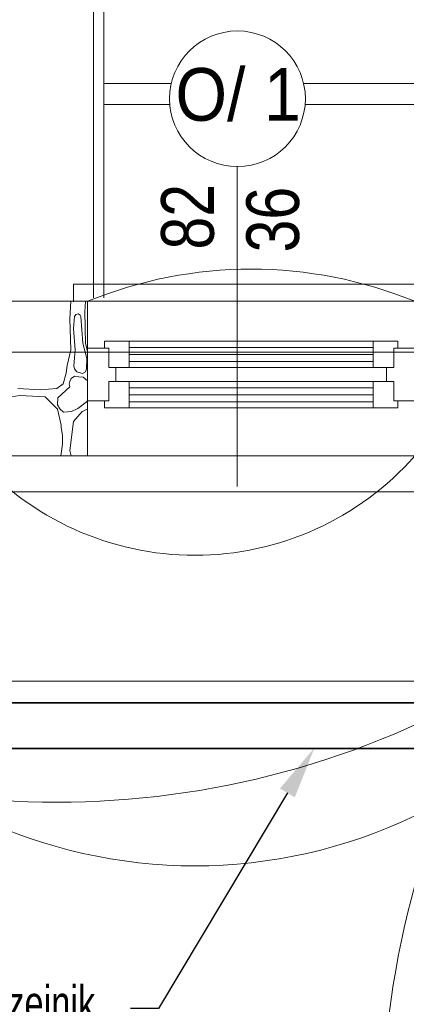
# Model space of a CAD drawing. Header units: millimetres. Extents: x -573548 to 674770, y -210017 to -47794.
# Tile 165 of 234: x 104894 to 105993, y -94878 to -92077. Entities that reach past the tile are written whole.
import ezdxf
from ezdxf import colors
from ezdxf.entities.mleader import LeaderData, LeaderLine
from ezdxf.enums import TextEntityAlignment as Align
from ezdxf.math import Vec2, Vec3

# ---------------------------------------------------------------- set-up
doc = ezdxf.new("R2010")
doc.units = ezdxf.units.MM
doc.layers.add('__S_WM_OPIS', color=151, linetype='Continuous')
for name, color, linetype, lineweight in [('_PG_URZADZENIA ELEKTR', 230, 'Continuous', 35), ('A.02 RZUT PIWNICY_is$0$_HATCH_Nr_pióra__18', 8, 'Continuous', 9), ('A.02 RZUT PIWNICY_is$0$detalokna_Nr_pióra__2', 8, 'Continuous', 9), ('A.02 RZUT PIWNICY_is$0$detalokna_Nr_pióra__8', 8, 'Continuous', 9), ('A.02 RZUT PIWNICY_is$0$Nowe_A-OKNA-OPIS_Nr_pióra__59', 8, 'Continuous', 9), ('A.02 RZUT PIWNICY_is$0$Nowe_A_okno_Nr_pióra__59', 8, 'Continuous', 9), ('A.02 RZUT PIWNICY_is$0$OBRYS PARTERU#1_Nr_pióra__1', 8, 'Continuous', 9), ('A.02 RZUT PIWNICY_is$0$opaska_Nr_pióra__1', 8, 'Continuous', 9), ('A.02 RZUT PIWNICY_is$0$opisy inne_Nr_pióra__25', 8, 'Continuous', 9), ('A.02 RZUT PIWNICY_is$0$podciagi_Nr_pióra__1', 8, 'Continuous', 9), ('A.02 RZUT PIWNICY_is$0$SCHODY_Nr_pióra__1', 8, 'Continuous', 9), ('A.02 RZUT PIWNICY_is$0$strop_Nr_pióra__1', 8, 'Continuous', 9), ('A.02 RZUT PIWNICY_is$0$Structural - Bearing_Nr_pióra__21', 8, 'Continuous', 9), ('A.02 RZUT PIWNICY_is$0$Structural - Grid', 8, 'Continuous', 9), ('A.02 RZUT PIWNICY_is$0$Structural - Grid_Nr_pióra__17', 8, 'Continuous', 9)]:
    doc.layers.add(name, color=color, linetype=linetype, lineweight=lineweight)
doc.styles.add('A.02 RZUT PIWNICY_is$0$STYL_AUTOMATYCZNY_1', font='arial.ttf')
doc.styles.add('A.02 RZUT PIWNICY_is$0$STYL_AUTOMATYCZNY_4', font='arial.ttf', dxfattribs={"width": 0.8})
doc.styles.add('A.02 RZUT PIWNICY_is$0$STYL_AUTOMATYCZNY_6', font='arial.ttf', dxfattribs={"width": 0.9})
doc.styles.add('WĄSKI 2', font='arial.ttf', dxfattribs={"width": 0.7})

# ---------------------------------------------------------------- blocks, each defined once
blk = doc.blocks.new('*X48632')
at = {"layer": 'A.02 RZUT PIWNICY_is$0$_HATCH_Nr_pióra__18'}
for p, q in [((105606.7, -92927.9), (105609.9, -92877.8)), ((105650.9, -92877.8), (105649.3, -92907.6)), ((105623.5, -92915.4), (105620.4, -92921.3)), ((105630.1, -92913.1), (105623.5, -92915.4)), ((105636.4, -92917.3), (105630.1, -92913.1)), ((105638.1, -92921.3), (105636.4, -92917.3)), ((105649.3, -92907.6), (105651.3, -92998)), ((105610, -93015.4), (105606.7, -92927.9)), ((105620.4, -92921.3), (105617.3, -92954.9)), ((105643.4, -92997), (105638.1, -92921.3)), ((105617.3, -92954.9), (105621.9, -93015.7)), ((105654.7, -93040.4), (105643.4, -92997)), ((105651.3, -92998), (105657.3, -93019.2)), ((105598.9, -93060.4), (105610, -93015.4)), ((105621.9, -93015.7), (105618.3, -93061.7)), ((105654.5, -93069.5), (105654.7, -93040.4)), ((105588.2, -93112.8), (105596.8, -93081.8)), ((105596.8, -93081.8), (105598.9, -93060.4)), ((105618.3, -93061.7), (105620.4, -93069.5)), ((105620.4, -93069.5), (105626.5, -93078)), ((105626.5, -93078), (105643.1, -93083.2)), ((105643.1, -93083.2), (105651.6, -93078.8)), ((105651.6, -93078.8), (105654.5, -93069.5)), ((105570, -93125.6), (105588.2, -93112.8)), ((105607.3, -93106.2), (105605, -93113.3)), ((105605, -93113.3), (105607.3, -93121.5)), ((105610.3, -93097.2), (105607.3, -93106.2)), ((105620.4, -93090.7), (105610.3, -93097.2)), ((105632.7, -93092.2), (105620.4, -93090.7)), ((105644.4, -93094), (105632.7, -93092.2)), ((105657.3, -93103.7), (105644.4, -93094)), ((105459.4, -93125.6), (105522.1, -93129.3)), ((105522.1, -93129.3), (105570, -93125.6)), ((105607.3, -93121.5), (105572.7, -93152.2)), ((105415.2, -93153.7), (105465.1, -93145.8)), ((105465.1, -93145.8), (105537, -93149.1)), ((105537, -93149.1), (105571.9, -93184.2)), ((105572.7, -93152.2), (105571.7, -93172.6)), ((105629.3, -93183.1), (105653.7, -93164.3)), ((105653.7, -93164.3), (105657.3, -93160.8)), ((105571.7, -93172.6), (105578.8, -93183.6)), ((105571.9, -93184.2), (105582.6, -93229.8)), ((105578.8, -93183.6), (105588.8, -93193)), ((105588.8, -93193), (105611.7, -93191.2)), ((105611.7, -93191.2), (105629.3, -93183.1)), ((105642.2, -93191.2), (105617.1, -93219.7)), ((105657.3, -93184.3), (105642.2, -93191.2)), ((105617.1, -93219.7), (105607.1, -93301.9)), ((105582.6, -93229.8), (105581.8, -93236.1)), ((105581.8, -93236.1), (105585.8, -93259.6)), ((105585.8, -93259.6), (105586.1, -93284.3)), ((105586.1, -93284.3), (105581.1, -93317.8)), ((105607.1, -93301.9), (105610.3, -93317.8))]:
    blk.add_line(p, q, dxfattribs=at)
blk = doc.blocks.new('A.02 RZUT PIWNICY_is$0$Wypełnienie_19_1')
at = {"layer": 'A.02 RZUT PIWNICY_is$0$_HATCH_Nr_pióra__18'}
blk.add_blockref('*X48632', (0, 0), dxfattribs=at)
blk = doc.blocks.new('A.02 RZUT PIWNICY_is$0$Standardowy znacznik osi_3')
at = {"layer": 'A.02 RZUT PIWNICY_is$0$Structural - Grid_Nr_pióra__17'}
blk.add_line((2962.2, 0), (40906.6, 0), dxfattribs=at)
at = {"layer": 'A.02 RZUT PIWNICY_is$0$Structural - Grid_Nr_pióra__17', "style": 'A.02 RZUT PIWNICY_is$0$STYL_AUTOMATYCZNY_1'}
for tag, p in [('AC_MarkerText_1_0', (-250, -335)), ('AC_MarkerText_1_1', (44118.7, -335))]:
    blk.add_attdef(tag, text='', height=350, rotation=180, dxfattribs=at).set_placement(p, align=Align.TOP_CENTER)
blk = doc.blocks.new('A.02 RZUT PIWNICY_is')
at = {"layer": 'A.02 RZUT PIWNICY_is$0$detalokna_Nr_pióra__2'}
blk.add_line((105337.3, -93958.2), (106587.3, -93958.2), dxfattribs=at)
blk.add_lwpolyline([(105617.5, -92879.1), (105617.5, -92829.1), (106612.9, -92829.1), (106612.9, -92879.1)], dxfattribs=at)
at = {"layer": 'A.02 RZUT PIWNICY_is$0$detalokna_Nr_pióra__8'}
blk.add_line((106587.3, -92877.8), (105657.3, -92877.8), dxfattribs=at)
at = {"layer": 'A.02 RZUT PIWNICY_is$0$Nowe_A-OKNA-OPIS_Nr_pióra__59'}
blk.add_line((106082.3, -93404.8), (106082.3, -92494.7), dxfattribs=at)
blk.add_circle((106083.3, -92301.7), 193, dxfattribs=at)
at = {"layer": 'A.02 RZUT PIWNICY_is$0$Nowe_A_okno_Nr_pióra__59'}
for points in [[(105775.4, -92990.9), (105775.4, -93065.9), (105717.3, -93065.9), (105717.3, -93010.9), (105705.5, -93010.9), (105705.5, -92990.9)], [(106469.1, -92991.3), (106469.1, -93066.3), (106527.3, -93066.3), (106527.3, -93011.3), (106539.1, -93011.3), (106539.1, -92991.3)], [(105657.3, -93160.9), (105657.3, -93010.9), (105717.3, -93010.9), (105717.3, -93065.9), (105737.2, -93065.9), (105737.2, -93105.9), (105717.3, -93105.9), (105717.3, -93160.9)], [(106587.3, -93161.3), (106587.3, -93011.3), (106527.3, -93011.3), (106527.3, -93066.3), (106507.3, -93066.3), (106507.3, -93106.3), (106527.3, -93106.3), (106527.3, -93161.3)], [(105775.4, -93180.9), (105775.4, -93105.9), (105717.3, -93105.9), (105717.3, -93160.9), (105705.5, -93160.9), (105705.5, -93180.9)], [(106469.1, -93181.3), (106469.1, -93106.3), (106527.3, -93106.3), (106527.3, -93161.3), (106539.1, -93161.3), (106539.1, -93181.3)]]:
    blk.add_lwpolyline(points, close=True, dxfattribs=at)
for points in [[(106469.1, -92991.3), (105775.4, -92990.9)], [(105775.4, -93008.8), (106469.1, -93008.8)], [(105775.4, -93028.8), (106469.1, -93028.8)], [(105775.4, -93048.8), (106469.1, -93048.8)], [(105775.4, -93065.9), (106469.1, -93066.3)], [(105775.4, -93105.9), (106469.1, -93106.3)], [(105775.4, -93123.8), (106469.1, -93123.8)], [(105775.4, -93143.8), (106469.1, -93143.8)], [(105775.4, -93163.8), (106469.1, -93163.8)], [(106469.1, -93181.3), (105775.4, -93180.9)]]:
    blk.add_lwpolyline(points, dxfattribs=at)
at = {"layer": 'A.02 RZUT PIWNICY_is$0$OBRYS PARTERU#1_Nr_pióra__1'}
blk.add_lwpolyline([(87547.3, -93022.2), (87547.3, -93622.2), (80856, -93622.2), (80856, -97482.2), (80306.7, -97482.2), (80306.7, -101132.2), (82397.3, -101132.2), (82397.3, -105082.2), (87537.3, -105082.2), (87537.3, -105471.8), (106939.7, -105472.5), (118516.4, -105372.5), (118516.4, -93022.2)], close=True, dxfattribs=at)
at = {"layer": 'A.02 RZUT PIWNICY_is$0$opaska_Nr_pióra__1'}
for points in [[(105895.4, -92257.8), (105703.2, -92257.8)], [(108925.4, -92257.8), (106271.2, -92257.8)], [(105891, -92317.8), (105703.2, -92317.8)], [(108921, -92317.8), (106275.6, -92317.8)]]:
    blk.add_lwpolyline(points, dxfattribs=at)
at = {"layer": 'A.02 RZUT PIWNICY_is$0$opisy inne_Nr_pióra__25'}
blk.add_line((105611.3, -94863.9), (105611.3, -95711.3), dxfattribs=at)
at = {"layer": 'A.02 RZUT PIWNICY_is$0$podciagi_Nr_pióra__1'}
blk.add_line((105657.3, -93317.8), (106597.3, -93317.8), dxfattribs=at)
blk.add_arc((105962.3, -93041.4), 1442.6, 244.3262, 295.6738, dxfattribs=at)
at = {"layer": 'A.02 RZUT PIWNICY_is$0$SCHODY_Nr_pióra__1'}
for points in [[(100453.9, -92867.8), (100453.9, -90517.8), (105703.9, -90517.8), (105703.9, -92867.8)], [(100483.9, -92867.8), (100483.9, -90547.8), (105673.9, -90547.8), (105673.9, -92867.8)]]:
    blk.add_lwpolyline(points, dxfattribs=at)
at = {"layer": 'A.02 RZUT PIWNICY_is$0$strop_Nr_pióra__1'}
for centre, radius, start, end in [((106122.3, -94013.6), 1227.3, 67.7348, 112.2652), ((105962.3, -92768.1), 832.3, 221.3312, 318.6688), ((105569.8, -91836.7), 2466.2, 239.3427, 300.6573), ((109098.3, -95233.6), 2604.7, 150.6832, 209.3168)]:
    blk.add_arc(centre, radius, start, end, dxfattribs=at)
at = {"layer": 'A.02 RZUT PIWNICY_is$0$Structural - Bearing_Nr_pióra__21'}
for p, q in [((105657.3, -92877.8), (100497.3, -92877.8)), ((105657.3, -93317.8), (105657.3, -92877.8)), ((105657.3, -93317.8), (105337.3, -93317.8))]:
    blk.add_line(p, q, dxfattribs=at)
at = {"layer": 'A.02 RZUT PIWNICY_is$0$_HATCH_Nr_pióra__18'}
blk.add_blockref('A.02 RZUT PIWNICY_is$0$Wypełnienie_19_1', (0, 0), dxfattribs=at)
at = {"layer": 'A.02 RZUT PIWNICY_is$0$Structural - Grid', "zscale": 1000, "rotation": 180}
blk.add_blockref('A.02 RZUT PIWNICY_is$0$Standardowy znacznik osi_3', (121686.6, -93420.2), dxfattribs=at)
at = {"layer": 'A.02 RZUT PIWNICY_is$0$Nowe_A-OKNA-OPIS_Nr_pióra__59', "insert": (106085.2, -92290.2), "char_height": 150, "attachment_point": 5, "style": 'A.02 RZUT PIWNICY_is$0$STYL_AUTOMATYCZNY_6'}
blk.add_mtext('\\A1;{\\pqc;\\fArial|b0|i0|c238|p0;\\W0.900000;O/ 1}', dxfattribs=at)
at = {"layer": 'A.02 RZUT PIWNICY_is$0$Nowe_A-OKNA-OPIS_Nr_pióra__59', "char_height": 150, "attachment_point": 5, "rotation": 90, "style": 'A.02 RZUT PIWNICY_is$0$STYL_AUTOMATYCZNY_4'}
for s, insert in [('\\A1;{\\pqc;\\fArial|b0|i0|c238|p0;\\W0.800000;82}', (105942.3, -92637.2)), ('\\A1;{\\pqc;\\fArial|b0|i0|c238|p0;\\W0.800000;36}', (106184.4, -92645.3))]:
    blk.add_mtext(s, dxfattribs=dict(at, insert=insert))

msp = doc.modelspace()

# ---------------------------------------------------------------- linework, layer by layer
at = {"layer": '_PG_URZADZENIA ELEKTR'}
msp.add_lwpolyline([(104767, -94019.9), (106064.2, -94019.9), (106064.2, -94149.9), (104767, -94149.9)], close=True, dxfattribs=at)

# ---------------------------------------------------------------- block references
at = {"ltscale": 10}
msp.add_blockref('A.02 RZUT PIWNICY_is', (-570.2, 0), dxfattribs=at)

# ---------------------------------------------------------------- next in the draw order: leaders
at = {"layer": '__S_WM_OPIS'}
ml = msp.add_multileader_mtext('Standard', dxfattribs=at)
ml.set_content('Podłączyć istniejący grzejnik', color=256, style='WĄSKI 2')
ml.set_leader_properties()
ml.build(insert=Vec2(0, 0))
ml.multileader.update_dxf_attribs({"has_text_frame": 1, "dogleg_length": 100, "arrow_head_size": 150})
ctx = ml.context
ctx.base_point, ctx.char_height, ctx.arrow_head_size, ctx.landing_gap_size, ctx.plane_origin = Vec3(103329.2, -94889.6), 100, 150, 100, Vec3(99678.1, -95175.4)
ctx.text_align_type = 2
notes = []
notes.append((ctx, [(0, (1, 1, 0), (105288.8, -94889.6), (-1, 0), 80, [(0, [(105732, -94147.8)], 0, [])])]))
ctx.mtext.insert, ctx.mtext.alignment, ctx.mtext.flow_direction = Vec3(105108.8, -94824.9), 3, 5
ctx.mtext.has_bg_fill, ctx.mtext.bg_color, ctx.mtext.bg_scale_factor, ctx.mtext.bg_transparency, ctx.mtext.use_window_bg_color = 1, -1027028792, 1.5, 0, 1
for ctx, leaders in notes:
    for number, flags, end, landing, length, lines in leaders:
        leader = LeaderData()
        leader.index, (leader.has_last_leader_line, leader.has_dogleg_vector, leader.attachment_direction) = number, flags
        leader.last_leader_point, leader.dogleg_vector, leader.dogleg_length = Vec3(end), Vec3(landing), length
        for number, points, colour, breaks in lines:
            line = LeaderLine()
            line.index, line.vertices, line.color, line.breaks = number, Vec3.list(points), colors.encode_raw_color(colour), breaks
            leader.lines.append(line)
        ctx.leaders.append(leader)

doc.saveas('drawing.dxf')
